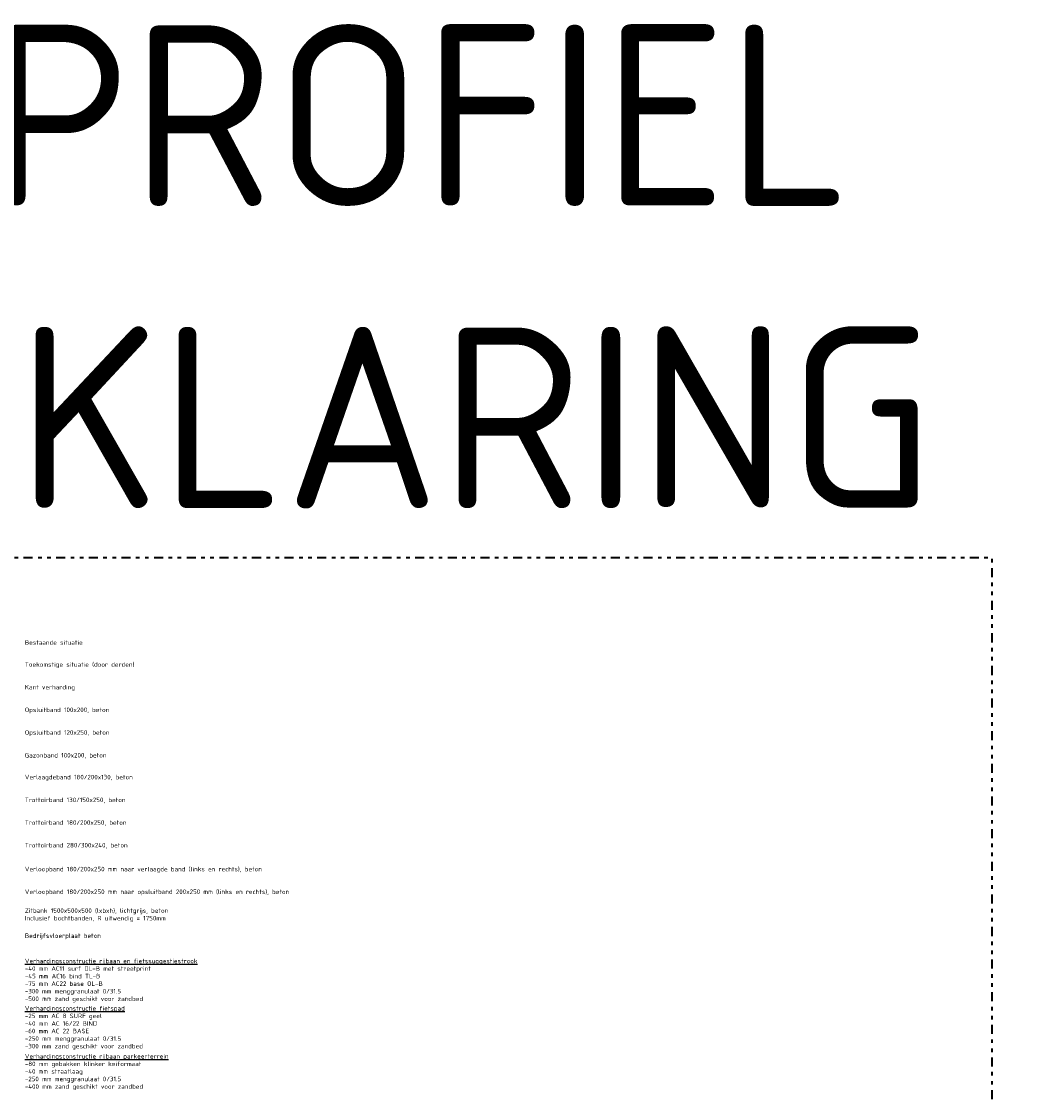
# Model space of a CAD drawing. Header units: metres. Extents: x 90794 to 91984, y 464666 to 465269.
# Tile 81 of 81: x 91702 to 91984, y 464973 to 465269. Entities that reach past the tile are written whole.
import ezdxf

# ---------------------------------------------------------------- set-up
doc = ezdxf.new("R2010")
doc.units = ezdxf.units.M
doc.linetypes.add('AL-TEKENBLADGRENS', pattern=[11.5, 2.5, -1.5, 1, -1.5, 1, -1.5, 2.5])
doc.layers.add('X-XX-AL-LEGENDA-T25', color=7, linetype='Continuous', lineweight=25)
doc.layers.add('X-XX-AL-TEKENBLADGRENS-G', color=7, linetype='AL-TEKENBLADGRENS', lineweight=35)
doc.styles.add('NLCS-ISO', font='NLCS-ISO.ttf')
doc.styles.add('NLCS-ISO-M200-T70', font='NLCS-ISO.ttf', dxfattribs={"height": 1.4})

msp = doc.modelspace()

# ---------------------------------------------------------------- linework, layer by layer
at = {"layer": 'X-XX-AL-TEKENBLADGRENS-G', "flags": 128}
msp.add_lwpolyline([(91468.983, 465121.005), (91970.06, 465121.005), (91970.06, 464666.448), (91468.983, 464666.448)], close=True, dxfattribs=at)

# ---------------------------------------------------------------- texts
at = {"layer": 'X-XX-AL-LEGENDA-T25', "char_height": 1.25, "attachment_point": 4, "style": 'NLCS-ISO'}
for s, insert, width in [('Bestaande situatie', (91703.344, 465097.549), 75), ('Toekomstige situatie (door derden)', (91703.344, 465091.299), 75), ('Kant verharding', (91703.344, 465085.049), 75), ('Opsluitband 100x200, beton', (91703.344, 465078.799), 75), ('Opsluitband 120x250, beton', (91703.344, 465072.549), 75), ('Gazonband 100x200, beton', (91703.344, 465066.299), 75), ('Verlaagdeband 180/200x130, beton', (91703.344, 465060.236), 75), ('Trottoirband 130/150x250, beton', (91703.344, 465053.986), 75), ('Trottoirband 180/200x250, beton', (91703.344, 465047.736), 75), ('Trottoirband 280/300x240, beton', (91703.344, 465041.486), 75), ('Verloopband 180/200x250 mm naar verlaagde band (links en rechts), beton', (91703.344, 465034.862), 75), ('Verloopband 180/200x250 mm naar opsluitband 200x250 mm (links en rechts), beton', (91703.344, 465028.612), 75), ('Zitbank 1500x500x500 (lxbxh), lichtgrijs, beton\\PInclusief bochtbanden, R uitwendig = 1750mm', (91703.344, 465022.362), 75), ('Bedrijfsvloerplaat beton', (91703.344, 465016.487), 75), ('{\\LVerhardingsconstructie rijbaan en \\A1;fietssuggestiestroo\\A0;k\\P}-40 mm AC11 surf DL-B met streetprint\\P-45 mm AC16 bind TL-B\\P-75 mm AC22 base OL-B\\P-300 mm menggranulaat 0/31.5\\P-500 mm zand geschikt voor zandbed', (91703.344, 465004.299), 75), ('{\\LVerhardingsconstructie fietspad\\P\\pxsa1;}-25 mm AC 8 SURF geel\\P-40 mm AC 16/22 BIND\\P-60 mm AC 22 BASE\\P\\ps*;-250 mm menggranulaat 0/31.5\\P-300 mm zand geschikt voor zandbed', (91703.344, 464991.237), 93.42915), ('\\pxsa1;{\\LVerhardingsconstructie rijbaan parkeerterrein\\P}-80 mm gebakken klinker keiformaat\\P-40 mm straatlaag\\P-250 mm menggranulaat 0/31.5\\P-400 mm zand geschikt voor zandbed', (91703.344, 464979.049), 75)]:
    msp.add_mtext(s, dxfattribs=dict(at, insert=insert, width=width))
at = {"layer": 'X-XX-AL-TEKENBLADGRENS-G', "insert": (91479.123, 465267.965), "char_height": 50, "attachment_point": 1, "style": 'NLCS-ISO-M200-T70'}
msp.add_mtext_dynamic_manual_height_columns('DWARSPROFIEL EN VERKLARING', width=529.01662, gutter_width=6.25, heights=[0], dxfattribs=at)

doc.saveas('drawing.dxf')
